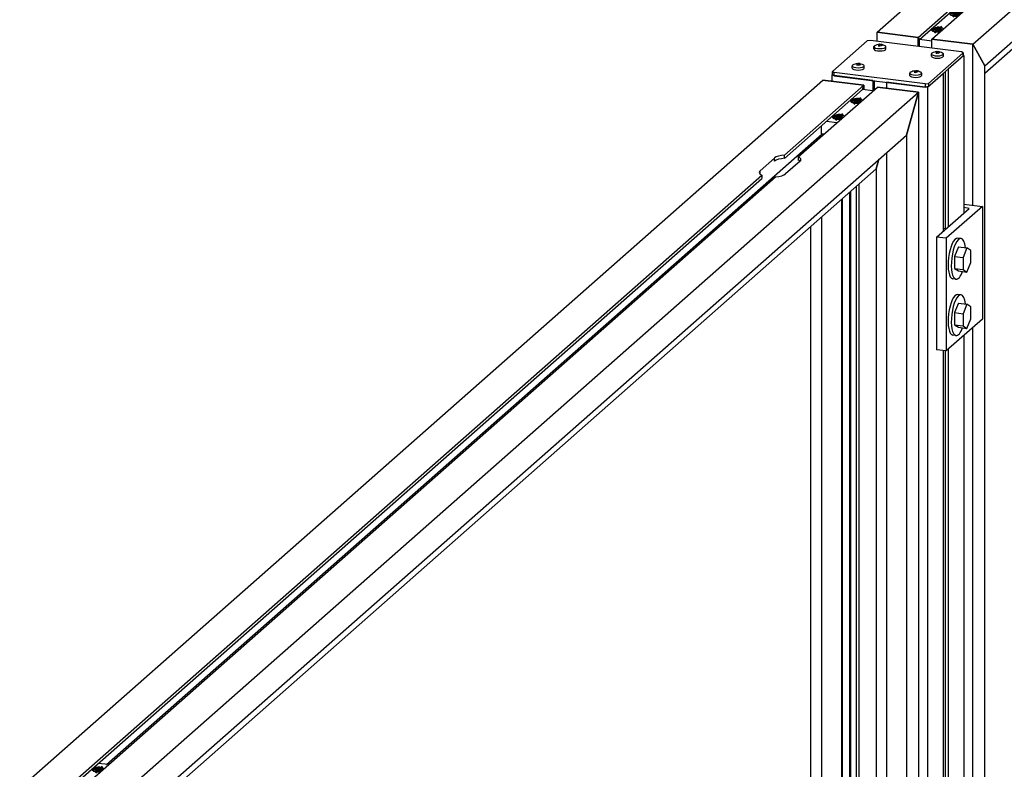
# Model space of a CAD drawing. Header units: millimetres. Extents: x 4464 to 5058, y 2900 to 3320.
# Tile 80 of 110: x 4760 to 4775, y 3246 to 3257. Entities that reach past the tile are written whole.
import ezdxf

# ---------------------------------------------------------------- set-up
doc = ezdxf.new("R2010")
doc.units = ezdxf.units.MM
doc.linetypes.add('STRICHPUNKT2', pattern=[18.5, 10, -4, 0.5, -4])
doc.layers.get('0').update_dxf_attribs({"linetype": 'CONTINUOUS'})
doc.layers.add('LE_ALL', color=7, linetype='CONTINUOUS', lineweight=50)
doc.layers.add('LE_RED', color=1, linetype='CONTINUOUS')

# ---------------------------------------------------------------- blocks, each defined once
blk = doc.blocks.new('1017-1 Connector 90 M8 VERT_00432', base_point=(4772.583, 3256.225))
for p, q in [((4772.754, 3256.347), (4772.602, 3256.366)), ((4772.224, 3255.88), (4772.072, 3255.899)), ((4771.996, 3255.832), (4771.996, 3255.72)), ((4772.037, 3255.715), (4771.996, 3255.72))]:
    blk.add_line(p, q)
at = {"layer": 'LE_RED'}
for centre, start_param, end_param in [((4772.525, 3256.198), 1.209429, 3.141593), ((4772.525, 3256.198), 3.141593, 4.948428), ((4772.525, 3256.198), 0.946407, 1.209429), ((4772.26, 3255.964), 1.209429, 3.141593), ((4772.26, 3255.964), 3.141593, 4.948428), ((4772.26, 3255.964), 0.946407, 1.209429)]:
    blk.add_ellipse(centre, major_axis=(0.1, 0), ratio=0.333333, start_param=start_param, end_param=end_param, dxfattribs=at)
blk = doc.blocks.new('_00434', base_point=(4772.26, 3256.011))
at = {"layer": 'LE_ALL', "color": 1, "linetype": 'STRICHPUNKT2'}
for p, q in [((4772.525, 3256.198), (4772.426, 3256.211)), ((4772.525, 3256.198), (4772.472, 3256.151)), ((4772.525, 3256.245), (4772.525, 3256.18)), ((4772.525, 3256.198), (4772.578, 3256.245)), ((4772.525, 3256.198), (4772.578, 3256.191)), ((4772.26, 3255.964), (4772.16, 3255.977)), ((4772.26, 3255.964), (4772.207, 3255.917)), ((4772.26, 3256.011), (4772.26, 3255.946)), ((4772.26, 3255.964), (4772.313, 3256.011)), ((4772.26, 3255.964), (4772.312, 3255.958))]:
    blk.add_line(p, q, dxfattribs=at)
blk = doc.blocks.new('_00433')
blk.add_blockref('_00434', (4772.26, 3256.011))
blk = doc.blocks.new('DIN 13-M8_00436', base_point=(4772.555, 3256.171))
for centre, start_param, end_param in [((4772.525, 3256.198), 0.486259, 3.141593), ((4772.525, 3256.198), 3.141593, 5.074192), ((4772.26, 3255.964), 0.486259, 3.141593), ((4772.26, 3255.964), 3.141593, 5.074192)]:
    blk.add_ellipse(centre, major_axis=(0.085, 0), ratio=0.333333, start_param=start_param, end_param=end_param)
at = {"layer": 'LE_RED'}
for centre, start_param, end_param in [((4772.525, 3256.198), 1.209429, 3.141593), ((4772.525, 3256.198), 3.141593, 4.948428), ((4772.525, 3256.198), 0.946407, 1.209429), ((4772.26, 3255.964), 1.209429, 3.141593), ((4772.26, 3255.964), 3.141593, 4.948428), ((4772.26, 3255.964), 0.946407, 1.209429)]:
    blk.add_ellipse(centre, major_axis=(0.1, 0), ratio=0.333333, start_param=start_param, end_param=end_param, dxfattribs=at)
blk = doc.blocks.new('DIN 13-M8_00435')
blk.add_blockref('DIN 13-M8_00436', (4772.555, 3256.171))
blk = doc.blocks.new('1017-1 Connector 90 M8 VERT_00431')
for name, p in [('1017-1 Connector 90 M8 VERT_00432', (4772.583, 3256.225)), ('_00433', (0, 0)), ('DIN 13-M8_00435', (0, 0))]:
    blk.add_blockref(name, p)
blk = doc.blocks.new('Stelschroef met punt (ISO 4027 - DIN 914)-M8x10_00438', base_point=(4772.471, 3256.205))
for p, q in [((4772.516, 3256.181), (4772.516, 3256.217)), ((4772.57, 3256.189), (4772.57, 3256.21))]:
    blk.add_line(p, q)
blk.add_lwpolyline([(4772.471, 3256.205), (4772.48, 3256.186), (4772.534, 3256.179), (4772.579, 3256.192), (4772.57, 3256.21), (4772.516, 3256.217)], close=True)
at = {"layer": 'LE_RED'}
for start_param, end_param in [(0.946407, 3.141593), (3.141593, 5.074192)]:
    blk.add_ellipse((4772.525, 3256.198), major_axis=(0.085, 0), ratio=0.333333, start_param=start_param, end_param=end_param, dxfattribs=at)
blk = doc.blocks.new('GEWINDE_00440', base_point=(4772.44, 3256.198))
at = {"layer": 'LE_RED'}
for start_param, end_param in [(2.780226, 3.141593), (3.141593, 5.074192), (0.946407, 2.780226)]:
    blk.add_ellipse((4772.525, 3256.198), major_axis=(0.085, 0), ratio=0.333333, start_param=start_param, end_param=end_param, dxfattribs=at)
blk = doc.blocks.new('GEWINDE_00439')
blk.add_blockref('GEWINDE_00440', (4772.44, 3256.198))
blk = doc.blocks.new('Stelschroef met punt (ISO 4027 - DIN 914)-M8x10_00437')
for name, p in [('Stelschroef met punt (ISO 4027 - DIN 914)-M8x10_00438', (4772.471, 3256.205)), ('GEWINDE_00439', (0, 0))]:
    blk.add_blockref(name, p)
blk = doc.blocks.new('Stelschroef met punt (ISO 4027 - DIN 914)-M8x10_00442', base_point=(4772.206, 3255.971))
for p, q in [((4772.251, 3255.947), (4772.251, 3255.983)), ((4772.305, 3255.955), (4772.305, 3255.976))]:
    blk.add_line(p, q)
blk.add_lwpolyline([(4772.206, 3255.971), (4772.215, 3255.952), (4772.269, 3255.945), (4772.313, 3255.958), (4772.305, 3255.976), (4772.251, 3255.983)], close=True)
at = {"layer": 'LE_RED'}
for start_param, end_param in [(0.946407, 3.141593), (3.141593, 5.074192)]:
    blk.add_ellipse((4772.26, 3255.964), major_axis=(0.085, 0), ratio=0.333333, start_param=start_param, end_param=end_param, dxfattribs=at)
blk = doc.blocks.new('GEWINDE_00444', base_point=(4772.175, 3255.964))
at = {"layer": 'LE_RED'}
for start_param, end_param in [(2.780226, 3.141593), (3.141593, 5.074192), (0.946407, 2.780226)]:
    blk.add_ellipse((4772.26, 3255.964), major_axis=(0.085, 0), ratio=0.333333, start_param=start_param, end_param=end_param, dxfattribs=at)
blk = doc.blocks.new('GEWINDE_00443')
blk.add_blockref('GEWINDE_00444', (4772.175, 3255.964))
blk = doc.blocks.new('Stelschroef met punt (ISO 4027 - DIN 914)-M8x10_00441')
for name, p in [('Stelschroef met punt (ISO 4027 - DIN 914)-M8x10_00442', (4772.206, 3255.971)), ('GEWINDE_00443', (0, 0))]:
    blk.add_blockref(name, p)
blk = doc.blocks.new('Hoeklijn + montage_00430')
for name in ['1017-1 Connector 90 M8 VERT_00431', 'Stelschroef met punt (ISO 4027 - DIN 914)-M8x10_00437', 'Stelschroef met punt (ISO 4027 - DIN 914)-M8x10_00441']:
    blk.add_blockref(name, (0, 0))
blk = doc.blocks.new('1017-1 Connector 90 M8 VERT_00453', base_point=(4761.482, 3246.434))
for p, q in [((4761.564, 3246.479), (4761.412, 3246.498)), ((4761.063, 3246.007), (4760.882, 3246.03))]:
    blk.add_line(p, q)
at = {"layer": 'LE_RED'}
for centre, start_param, end_param in [((4761.423, 3246.407), 0.946407, 3.141593), ((4761.423, 3246.407), 3.141593, 4.948428), ((4761.158, 3246.173), 0.946407, 3.141593), ((4761.158, 3246.173), 3.141593, 4.948428)]:
    blk.add_ellipse(centre, major_axis=(0.1, 0), ratio=0.333333, start_param=start_param, end_param=end_param, dxfattribs=at)
blk = doc.blocks.new('DIN 13-M8_00455', base_point=(4761.454, 3246.381))
for centre, start_param, end_param in [((4761.423, 3246.407), 0.486259, 3.141593), ((4761.423, 3246.407), 3.141593, 5.074192), ((4761.158, 3246.173), 0.486259, 3.141593), ((4761.158, 3246.173), 3.141593, 5.074192)]:
    blk.add_ellipse(centre, major_axis=(0.085, 0), ratio=0.333333, start_param=start_param, end_param=end_param)
at = {"layer": 'LE_RED'}
for centre, start_param, end_param in [((4761.423, 3246.407), 0.946407, 3.141593), ((4761.423, 3246.407), 3.141593, 4.948428), ((4761.158, 3246.173), 0.946407, 3.141593), ((4761.158, 3246.173), 3.141593, 4.948428)]:
    blk.add_ellipse(centre, major_axis=(0.1, 0), ratio=0.333333, start_param=start_param, end_param=end_param, dxfattribs=at)
blk = doc.blocks.new('DIN 13-M8_00454')
blk.add_blockref('DIN 13-M8_00455', (4761.454, 3246.381))
blk = doc.blocks.new('_00457', base_point=(4761.158, 3246.221))
at = {"layer": 'LE_ALL', "color": 1, "linetype": 'STRICHPUNKT2'}
for p, q in [((4761.423, 3246.407), (4761.324, 3246.42)), ((4761.423, 3246.407), (4761.37, 3246.361)), ((4761.423, 3246.454), (4761.423, 3246.389)), ((4761.423, 3246.407), (4761.476, 3246.454)), ((4761.423, 3246.407), (4761.476, 3246.401)), ((4761.158, 3246.221), (4761.158, 3246.156)), ((4761.158, 3246.173), (4761.211, 3246.22)), ((4761.158, 3246.173), (4761.059, 3246.186)), ((4761.158, 3246.173), (4761.105, 3246.127)), ((4761.158, 3246.173), (4761.211, 3246.167))]:
    blk.add_line(p, q, dxfattribs=at)
blk = doc.blocks.new('_00456')
blk.add_blockref('_00457', (4761.158, 3246.221))
blk = doc.blocks.new('1017-1 Connector 90 M8 VERT_00452')
for name, p in [('1017-1 Connector 90 M8 VERT_00453', (4761.482, 3246.434)), ('DIN 13-M8_00454', (0, 0)), ('_00456', (0, 0))]:
    blk.add_blockref(name, p)
blk = doc.blocks.new('Stelschroef met punt (ISO 4027 - DIN 914)-M8x10_00459', base_point=(4761.477, 3246.401))
blk.add_line((4761.414, 3246.391), (4761.414, 3246.426))
blk.add_lwpolyline([(4761.477, 3246.401), (4761.468, 3246.42), (4761.414, 3246.426), (4761.369, 3246.414), (4761.379, 3246.395), (4761.433, 3246.388), (4761.468, 3246.398), (4761.468, 3246.42)])
at = {"layer": 'LE_RED'}
for start_param, end_param in [(2.780226, 3.141593), (3.141593, 5.074192), (0.946407, 2.780226)]:
    blk.add_ellipse((4761.423, 3246.407), major_axis=(0.085, 0), ratio=0.333333, start_param=start_param, end_param=end_param, dxfattribs=at)
blk = doc.blocks.new('GEWINDE_00461', base_point=(4761.338, 3246.407))
at = {"layer": 'LE_RED'}
for start_param, end_param in [(2.780226, 3.141593), (3.141593, 5.074192), (0.946407, 2.780226)]:
    blk.add_ellipse((4761.423, 3246.407), major_axis=(0.085, 0), ratio=0.333333, start_param=start_param, end_param=end_param, dxfattribs=at)
blk = doc.blocks.new('GEWINDE_00460')
blk.add_blockref('GEWINDE_00461', (4761.338, 3246.407))
blk = doc.blocks.new('Stelschroef met punt (ISO 4027 - DIN 914)-M8x10_00458')
for name, p in [('Stelschroef met punt (ISO 4027 - DIN 914)-M8x10_00459', (4761.477, 3246.401)), ('GEWINDE_00460', (0, 0))]:
    blk.add_blockref(name, p)
blk = doc.blocks.new('Stelschroef met punt (ISO 4027 - DIN 914)-M8x10_00463', base_point=(4761.212, 3246.168))
blk.add_line((4761.149, 3246.157), (4761.149, 3246.192))
blk.add_lwpolyline([(4761.212, 3246.168), (4761.203, 3246.186), (4761.149, 3246.192), (4761.104, 3246.18), (4761.114, 3246.161), (4761.168, 3246.154), (4761.203, 3246.164), (4761.203, 3246.186)])
at = {"layer": 'LE_RED'}
for start_param, end_param in [(2.780226, 3.141593), (3.141593, 5.074192), (0.946407, 2.780226)]:
    blk.add_ellipse((4761.158, 3246.173), major_axis=(0.085, 0), ratio=0.333333, start_param=start_param, end_param=end_param, dxfattribs=at)
blk = doc.blocks.new('GEWINDE_00465', base_point=(4761.073, 3246.173))
at = {"layer": 'LE_RED'}
for start_param, end_param in [(2.780226, 3.141593), (3.141593, 5.074192), (0.946407, 2.780226)]:
    blk.add_ellipse((4761.158, 3246.173), major_axis=(0.085, 0), ratio=0.333333, start_param=start_param, end_param=end_param, dxfattribs=at)
blk = doc.blocks.new('GEWINDE_00464')
blk.add_blockref('GEWINDE_00465', (4761.073, 3246.173))
blk = doc.blocks.new('Stelschroef met punt (ISO 4027 - DIN 914)-M8x10_00462')
for name, p in [('Stelschroef met punt (ISO 4027 - DIN 914)-M8x10_00463', (4761.212, 3246.168)), ('GEWINDE_00464', (0, 0))]:
    blk.add_blockref(name, p)
blk = doc.blocks.new('Hoeklijn + montage_00451')
for name in ['1017-1 Connector 90 M8 VERT_00452', 'Stelschroef met punt (ISO 4027 - DIN 914)-M8x10_00458', 'Stelschroef met punt (ISO 4027 - DIN 914)-M8x10_00462']:
    blk.add_blockref(name, (0, 0))
blk = doc.blocks.new('Montage_00429')
for name in ['Hoeklijn + montage_00430', 'Hoeklijn + montage_00451']:
    blk.add_blockref(name, (0, 0))
blk = doc.blocks.new('Gelaagd glas 4.4.1_ matte folie_00468', base_point=(4772.428, 3223.916))
blk.add_line((4772.428, 3233.725), (4772.428, 3254.875))
blk = doc.blocks.new('Gelaagd glas 4.4.1_ matte folie_00467')
blk.add_blockref('Gelaagd glas 4.4.1_ matte folie_00468', (4772.428, 3223.916))
blk = doc.blocks.new('Glas_00466')
blk.add_blockref('Gelaagd glas 4.4.1_ matte folie_00467', (0, 0))
blk = doc.blocks.new('PV-SCHERM PROFIEL 60X37_00473', base_point=(4761.063, 3246.037))
for p, q in [((4760.262, 3246.137), (4772.018, 3256.505)), ((4772.62, 3256.429), (4772.018, 3256.505)), ((4761.665, 3245.961), (4773.421, 3256.328)), ((4771.46, 3255.406), (4772.62, 3256.429)), ((4771.659, 3255.381), (4772.819, 3256.404)), ((4773.421, 3256.328), (4772.819, 3256.404)), ((4761.535, 3246.482), (4772.008, 3255.718)), ((4771.101, 3255.177), (4771.313, 3255.364)), ((4771.313, 3255.317), (4771.313, 3255.364)), ((4771.46, 3255.359), (4771.46, 3255.406)), ((4771.687, 3255.317), (4771.475, 3255.13)), ((4772.802, 3255.205), (4772.841, 3255.346)), ((4761.842, 3245.539), (4772.802, 3255.205)), ((4771.101, 3255.13), (4771.101, 3255.177)), ((4760.882, 3246.03), (4771.128, 3255.066)), ((4761.063, 3246.037), (4771.327, 3255.088)), ((4760.262, 3246.137), (4760.864, 3246.062)), ((4760.864, 3246.062), (4760.882, 3246.03)), ((4761.063, 3246.037), (4761.665, 3245.961))]:
    blk.add_line(p, q)
for points in [[(4761.665, 3245.961), (4761.842, 3245.645), (4773.244, 3255.701), (4773.421, 3256.328)], [(4771.46, 3255.359), (4772.602, 3256.366), (4772.62, 3256.429)], [(4771.659, 3255.381), (4771.659, 3255.334)], [(4760.864, 3246.062), (4771.128, 3255.113), (4771.128, 3255.066)]]:
    blk.add_lwpolyline(points)
for centre, start_param, end_param in [((4771.5, 3255.341), 1.769505, 2.780226), ((4771.5, 3255.294), 1.769505, 2.780226), ((4771.5, 3255.341), 0, 0.649354), ((4771.5, 3255.294), 0.361367, 0.649354), ((4771.5, 3255.341), 5.921818, 6.283185), ((4771.288, 3255.154), 2.780226, 3.141593), ((4771.288, 3255.154), 3.141593, 3.790947), ((4771.288, 3255.154), 4.911097, 5.921818)]:
    blk.add_ellipse(centre, major_axis=(0.2, 0), ratio=0.333333, start_param=start_param, end_param=end_param)
blk = doc.blocks.new('PV-SCHERM PROFIEL 60X37_00472')
blk.add_blockref('PV-SCHERM PROFIEL 60X37_00473', (4761.063, 3246.037))
blk = doc.blocks.new('PV-SCHERM PROFIEL 60X37_00477', base_point=(4772.51, 3223.987))
for p, q in [((4772.62, 3256.429), (4772.62, 3256.364)), ((4772.819, 3256.404), (4773.421, 3256.328)), ((4773.421, 3256.328), (4773.244, 3255.701)), ((4773.421, 3256.328), (4773.421, 3233.6)), ((4773.244, 3255.701), (4773.244, 3233.622)), ((4772.952, 3255.443), (4772.952, 3233.659)), ((4772.841, 3255.346), (4772.802, 3255.205)), ((4772.802, 3255.205), (4772.802, 3233.678)), ((4772.51, 3254.947), (4772.51, 3233.715)), ((4772.545, 3254.978), (4772.545, 3233.71)), ((4771.841, 3254.357), (4771.841, 3233.799))]:
    blk.add_line(p, q)
blk.add_lwpolyline([(4772.018, 3256.505), (4772.62, 3256.429), (4772.602, 3256.366)])
blk = doc.blocks.new('PV-SCHERM PROFIEL 60X37_00476')
blk.add_blockref('PV-SCHERM PROFIEL 60X37_00477', (4772.51, 3223.987))
blk = doc.blocks.new('GLASLAT T.B.V. PV-SCHERM_00484', base_point=(4772.299, 3223.801))
for p, q in [((4772.414, 3233.727), (4772.414, 3254.863)), ((4772.299, 3233.741), (4772.299, 3254.761)), ((4772.31, 3233.74), (4772.31, 3254.77)), ((4772.007, 3233.778), (4772.007, 3254.503))]:
    blk.add_line(p, q)
blk = doc.blocks.new('GLASLAT T.B.V. PV-SCHERM_00483')
blk.add_blockref('GLASLAT T.B.V. PV-SCHERM_00484', (4772.299, 3223.801))
blk = doc.blocks.new('Glaslatten_00478')
blk.add_blockref('GLASLAT T.B.V. PV-SCHERM_00483', (0, 0))
blk = doc.blocks.new('Profielen_00469')
for name in ['PV-SCHERM PROFIEL 60X37_00472', 'PV-SCHERM PROFIEL 60X37_00476', 'Glaslatten_00478']:
    blk.add_blockref(name, (0, 0))
blk = doc.blocks.new('Privacyscherm 60-37_00427')
for name in ['Profielen_00469', 'Montage_00429', 'Glas_00466']:
    blk.add_blockref(name, (0, 0))
blk = doc.blocks.new('1017-1 Connector 90 M8 VERT_00492', base_point=(4785.135, 3267.294))
for p, q in [((4785.306, 3267.416), (4785.154, 3267.435)), ((4784.547, 3266.901), (4784.547, 3266.789)), ((4784.775, 3266.949), (4784.623, 3266.968)), ((4784.588, 3266.784), (4784.547, 3266.789))]:
    blk.add_line(p, q)
at = {"layer": 'LE_RED'}
for centre, start_param, end_param in [((4785.076, 3267.267), 1.209429, 3.141593), ((4785.076, 3267.267), 3.141593, 4.948428), ((4785.076, 3267.267), 0.946407, 1.209429), ((4784.811, 3267.033), 1.209429, 3.141593), ((4784.811, 3267.033), 3.141593, 4.948428), ((4784.811, 3267.033), 0.946407, 1.209429)]:
    blk.add_ellipse(centre, major_axis=(0.1, 0), ratio=0.333333, start_param=start_param, end_param=end_param, dxfattribs=at)
blk = doc.blocks.new('_00494', base_point=(4784.811, 3267.08))
at = {"layer": 'LE_ALL', "color": 1, "linetype": 'STRICHPUNKT2'}
for p, q in [((4785.076, 3267.267), (4784.977, 3267.28)), ((4785.076, 3267.267), (4785.023, 3267.22)), ((4785.076, 3267.314), (4785.076, 3267.249)), ((4785.076, 3267.267), (4785.129, 3267.314)), ((4785.076, 3267.267), (4785.129, 3267.26)), ((4784.811, 3267.033), (4784.712, 3267.046)), ((4784.811, 3267.033), (4784.758, 3266.986)), ((4784.811, 3267.08), (4784.811, 3267.015)), ((4784.811, 3267.033), (4784.864, 3267.08)), ((4784.811, 3267.033), (4784.864, 3267.027))]:
    blk.add_line(p, q, dxfattribs=at)
blk = doc.blocks.new('_00493')
blk.add_blockref('_00494', (4784.811, 3267.08))
blk = doc.blocks.new('DIN 13-M8_00496', base_point=(4785.106, 3267.241))
for centre, start_param, end_param in [((4785.076, 3267.267), 0.486259, 3.141593), ((4785.076, 3267.267), 3.141593, 5.074192), ((4784.811, 3267.033), 0.486259, 3.141593), ((4784.811, 3267.033), 3.141593, 5.074192)]:
    blk.add_ellipse(centre, major_axis=(0.085, 0), ratio=0.333333, start_param=start_param, end_param=end_param)
at = {"layer": 'LE_RED'}
for centre, start_param, end_param in [((4785.076, 3267.267), 1.209429, 3.141593), ((4785.076, 3267.267), 3.141593, 4.948428), ((4785.076, 3267.267), 0.946407, 1.209429), ((4784.811, 3267.033), 1.209429, 3.141593), ((4784.811, 3267.033), 3.141593, 4.948428), ((4784.811, 3267.033), 0.946407, 1.209429)]:
    blk.add_ellipse(centre, major_axis=(0.1, 0), ratio=0.333333, start_param=start_param, end_param=end_param, dxfattribs=at)
blk = doc.blocks.new('DIN 13-M8_00495')
blk.add_blockref('DIN 13-M8_00496', (4785.106, 3267.241))
blk = doc.blocks.new('1017-1 Connector 90 M8 VERT_00491')
for name, p in [('1017-1 Connector 90 M8 VERT_00492', (4785.135, 3267.294)), ('DIN 13-M8_00495', (0, 0)), ('_00493', (0, 0))]:
    blk.add_blockref(name, p)
blk = doc.blocks.new('Stelschroef met punt (ISO 4027 - DIN 914)-M8x10_00498', base_point=(4785.022, 3267.274))
for p, q in [((4785.067, 3267.25), (4785.067, 3267.286)), ((4785.121, 3267.258), (4785.121, 3267.279))]:
    blk.add_line(p, q)
blk.add_lwpolyline([(4785.022, 3267.274), (4785.031, 3267.255), (4785.085, 3267.248), (4785.13, 3267.261), (4785.121, 3267.279), (4785.067, 3267.286)], close=True)
at = {"layer": 'LE_RED'}
for start_param, end_param in [(0.946407, 3.141593), (3.141593, 5.074192)]:
    blk.add_ellipse((4785.076, 3267.267), major_axis=(0.085, 0), ratio=0.333333, start_param=start_param, end_param=end_param, dxfattribs=at)
blk = doc.blocks.new('GEWINDE_00500', base_point=(4784.991, 3267.267))
at = {"layer": 'LE_RED'}
for start_param, end_param in [(2.780226, 3.141593), (3.141593, 5.074192), (0.946407, 2.780226)]:
    blk.add_ellipse((4785.076, 3267.267), major_axis=(0.085, 0), ratio=0.333333, start_param=start_param, end_param=end_param, dxfattribs=at)
blk = doc.blocks.new('GEWINDE_00499')
blk.add_blockref('GEWINDE_00500', (4784.991, 3267.267))
blk = doc.blocks.new('Stelschroef met punt (ISO 4027 - DIN 914)-M8x10_00497')
for name, p in [('Stelschroef met punt (ISO 4027 - DIN 914)-M8x10_00498', (4785.022, 3267.274)), ('GEWINDE_00499', (0, 0))]:
    blk.add_blockref(name, p)
blk = doc.blocks.new('Stelschroef met punt (ISO 4027 - DIN 914)-M8x10_00502', base_point=(4784.757, 3267.04))
for p, q in [((4784.802, 3267.017), (4784.802, 3267.052)), ((4784.856, 3267.024), (4784.856, 3267.045))]:
    blk.add_line(p, q)
blk.add_lwpolyline([(4784.757, 3267.04), (4784.766, 3267.021), (4784.82, 3267.014), (4784.865, 3267.027), (4784.856, 3267.045), (4784.802, 3267.052)], close=True)
at = {"layer": 'LE_RED'}
for start_param, end_param in [(0.946407, 3.141593), (3.141593, 5.074192)]:
    blk.add_ellipse((4784.811, 3267.033), major_axis=(0.085, 0), ratio=0.333333, start_param=start_param, end_param=end_param, dxfattribs=at)
blk = doc.blocks.new('GEWINDE_00504', base_point=(4784.726, 3267.033))
at = {"layer": 'LE_RED'}
for start_param, end_param in [(2.780226, 3.141593), (3.141593, 5.074192), (0.946407, 2.780226)]:
    blk.add_ellipse((4784.811, 3267.033), major_axis=(0.085, 0), ratio=0.333333, start_param=start_param, end_param=end_param, dxfattribs=at)
blk = doc.blocks.new('GEWINDE_00503')
blk.add_blockref('GEWINDE_00504', (4784.726, 3267.033))
blk = doc.blocks.new('Stelschroef met punt (ISO 4027 - DIN 914)-M8x10_00501')
for name, p in [('Stelschroef met punt (ISO 4027 - DIN 914)-M8x10_00502', (4784.757, 3267.04)), ('GEWINDE_00503', (0, 0))]:
    blk.add_blockref(name, p)
blk = doc.blocks.new('Hoeklijn + montage_00490')
for name in ['1017-1 Connector 90 M8 VERT_00491', 'Stelschroef met punt (ISO 4027 - DIN 914)-M8x10_00497', 'Stelschroef met punt (ISO 4027 - DIN 914)-M8x10_00501']:
    blk.add_blockref(name, (0, 0))
blk = doc.blocks.new('1017-1 Connector 90 M8 VERT_00513', base_point=(4774.033, 3257.503))
for p, q in [((4774.116, 3257.548), (4773.964, 3257.567)), ((4773.614, 3257.076), (4773.433, 3257.099))]:
    blk.add_line(p, q)
at = {"layer": 'LE_RED'}
for centre, start_param, end_param in [((4773.975, 3257.476), 0.946407, 3.141593), ((4773.975, 3257.476), 3.141593, 4.948428), ((4773.709, 3257.243), 0.946407, 3.141593), ((4773.709, 3257.243), 3.141593, 4.948428)]:
    blk.add_ellipse(centre, major_axis=(0.1, 0), ratio=0.333333, start_param=start_param, end_param=end_param, dxfattribs=at)
blk = doc.blocks.new('DIN 13-M8_00515', base_point=(4774.005, 3257.45))
for centre, start_param, end_param in [((4773.975, 3257.476), 0.486259, 3.141593), ((4773.975, 3257.476), 3.141593, 5.074192), ((4773.709, 3257.243), 0.486259, 3.141593), ((4773.709, 3257.243), 3.141593, 5.074192)]:
    blk.add_ellipse(centre, major_axis=(0.085, 0), ratio=0.333333, start_param=start_param, end_param=end_param)
at = {"layer": 'LE_RED'}
for centre, start_param, end_param in [((4773.975, 3257.476), 0.946407, 3.141593), ((4773.975, 3257.476), 3.141593, 4.948428), ((4773.709, 3257.243), 0.946407, 3.141593), ((4773.709, 3257.243), 3.141593, 4.948428)]:
    blk.add_ellipse(centre, major_axis=(0.1, 0), ratio=0.333333, start_param=start_param, end_param=end_param, dxfattribs=at)
blk = doc.blocks.new('DIN 13-M8_00514')
blk.add_blockref('DIN 13-M8_00515', (4774.005, 3257.45))
blk = doc.blocks.new('_00517', base_point=(4773.709, 3257.29))
at = {"layer": 'LE_ALL', "color": 1, "linetype": 'STRICHPUNKT2'}
for p, q in [((4773.975, 3257.476), (4773.875, 3257.489)), ((4773.975, 3257.476), (4773.922, 3257.43)), ((4773.975, 3257.524), (4773.975, 3257.459)), ((4773.975, 3257.476), (4774.028, 3257.523)), ((4773.975, 3257.476), (4774.027, 3257.47)), ((4773.709, 3257.243), (4773.61, 3257.255)), ((4773.709, 3257.243), (4773.656, 3257.196)), ((4773.709, 3257.29), (4773.709, 3257.225)), ((4773.709, 3257.243), (4773.762, 3257.289)), ((4773.709, 3257.243), (4773.762, 3257.236))]:
    blk.add_line(p, q, dxfattribs=at)
blk = doc.blocks.new('_00516')
blk.add_blockref('_00517', (4773.709, 3257.29))
blk = doc.blocks.new('1017-1 Connector 90 M8 VERT_00512')
for name, p in [('1017-1 Connector 90 M8 VERT_00513', (4774.033, 3257.503)), ('DIN 13-M8_00514', (0, 0)), ('_00516', (0, 0))]:
    blk.add_blockref(name, p)
blk = doc.blocks.new('Stelschroef met punt (ISO 4027 - DIN 914)-M8x10_00519', base_point=(4774.028, 3257.471))
blk.add_line((4773.965, 3257.46), (4773.965, 3257.495))
blk.add_lwpolyline([(4774.028, 3257.471), (4774.019, 3257.489), (4773.965, 3257.495), (4773.921, 3257.483), (4773.93, 3257.464), (4773.984, 3257.457), (4774.019, 3257.467), (4774.019, 3257.489)])
at = {"layer": 'LE_RED'}
for start_param, end_param in [(2.780226, 3.141593), (3.141593, 5.074192), (0.946407, 2.780226)]:
    blk.add_ellipse((4773.975, 3257.476), major_axis=(0.085, 0), ratio=0.333333, start_param=start_param, end_param=end_param, dxfattribs=at)
blk = doc.blocks.new('GEWINDE_00521', base_point=(4773.89, 3257.476))
at = {"layer": 'LE_RED'}
for start_param, end_param in [(2.780226, 3.141593), (3.141593, 5.074192), (0.946407, 2.780226)]:
    blk.add_ellipse((4773.975, 3257.476), major_axis=(0.085, 0), ratio=0.333333, start_param=start_param, end_param=end_param, dxfattribs=at)
blk = doc.blocks.new('GEWINDE_00520')
blk.add_blockref('GEWINDE_00521', (4773.89, 3257.476))
blk = doc.blocks.new('Stelschroef met punt (ISO 4027 - DIN 914)-M8x10_00518')
for name, p in [('Stelschroef met punt (ISO 4027 - DIN 914)-M8x10_00519', (4774.028, 3257.471)), ('GEWINDE_00520', (0, 0))]:
    blk.add_blockref(name, p)
blk = doc.blocks.new('Stelschroef met punt (ISO 4027 - DIN 914)-M8x10_00523', base_point=(4773.763, 3257.237))
blk.add_line((4773.7, 3257.226), (4773.7, 3257.262))
blk.add_lwpolyline([(4773.763, 3257.237), (4773.754, 3257.255), (4773.7, 3257.262), (4773.655, 3257.249), (4773.665, 3257.23), (4773.719, 3257.224), (4773.754, 3257.233), (4773.754, 3257.255)])
at = {"layer": 'LE_RED'}
for start_param, end_param in [(2.780226, 3.141593), (3.141593, 5.074192), (0.946407, 2.780226)]:
    blk.add_ellipse((4773.709, 3257.243), major_axis=(0.085, 0), ratio=0.333333, start_param=start_param, end_param=end_param, dxfattribs=at)
blk = doc.blocks.new('GEWINDE_00525', base_point=(4773.624, 3257.243))
at = {"layer": 'LE_RED'}
for start_param, end_param in [(2.780226, 3.141593), (3.141593, 5.074192), (0.946407, 2.780226)]:
    blk.add_ellipse((4773.709, 3257.243), major_axis=(0.085, 0), ratio=0.333333, start_param=start_param, end_param=end_param, dxfattribs=at)
blk = doc.blocks.new('GEWINDE_00524')
blk.add_blockref('GEWINDE_00525', (4773.624, 3257.243))
blk = doc.blocks.new('Stelschroef met punt (ISO 4027 - DIN 914)-M8x10_00522')
for name, p in [('Stelschroef met punt (ISO 4027 - DIN 914)-M8x10_00523', (4773.763, 3257.237)), ('GEWINDE_00524', (0, 0))]:
    blk.add_blockref(name, p)
blk = doc.blocks.new('Hoeklijn + montage_00511')
for name in ['1017-1 Connector 90 M8 VERT_00512', 'Stelschroef met punt (ISO 4027 - DIN 914)-M8x10_00518', 'Stelschroef met punt (ISO 4027 - DIN 914)-M8x10_00522']:
    blk.add_blockref(name, (0, 0))
blk = doc.blocks.new('Montage_00489')
for name in ['Hoeklijn + montage_00490', 'Hoeklijn + montage_00511']:
    blk.add_blockref(name, (0, 0))
blk = doc.blocks.new('PV-SCHERM PROFIEL 60X37_00533', base_point=(4773.614, 3257.106))
for p, q in [((4772.813, 3257.207), (4784.569, 3267.574)), ((4785.171, 3267.498), (4784.569, 3267.574)), ((4784.011, 3266.475), (4785.171, 3267.498)), ((4784.21, 3266.45), (4785.37, 3267.473)), ((4785.972, 3267.397), (4785.37, 3267.473)), ((4774.217, 3257.03), (4785.972, 3267.397)), ((4774.086, 3257.551), (4784.559, 3266.787)), ((4783.652, 3266.246), (4783.864, 3266.434)), ((4783.864, 3266.386), (4783.864, 3266.434)), ((4784.011, 3266.428), (4784.011, 3266.475)), ((4785.353, 3266.274), (4785.393, 3266.415)), ((4774.393, 3256.608), (4785.353, 3266.274)), ((4784.238, 3266.386), (4784.026, 3266.199)), ((4773.433, 3257.099), (4783.679, 3266.135)), ((4773.614, 3257.106), (4783.878, 3266.158)), ((4783.652, 3266.199), (4783.652, 3266.246)), ((4772.813, 3257.207), (4773.416, 3257.131)), ((4773.416, 3257.131), (4773.433, 3257.099)), ((4773.614, 3257.106), (4774.217, 3257.03))]:
    blk.add_line(p, q)
for points in [[(4784.011, 3266.428), (4785.154, 3267.435), (4785.171, 3267.498)], [(4774.217, 3257.03), (4774.393, 3256.714), (4785.795, 3266.77), (4785.972, 3267.397)], [(4784.21, 3266.45), (4784.21, 3266.403)], [(4773.416, 3257.131), (4783.679, 3266.183), (4783.679, 3266.135)]]:
    blk.add_lwpolyline(points)
for centre, start_param, end_param in [((4784.051, 3266.41), 1.769505, 2.780226), ((4784.051, 3266.363), 1.769505, 2.780226), ((4784.051, 3266.41), 0, 0.649354), ((4784.051, 3266.363), 0.361367, 0.649354), ((4784.051, 3266.41), 5.921818, 6.283185), ((4783.839, 3266.223), 2.780226, 3.141593), ((4783.839, 3266.223), 3.141593, 3.790947), ((4783.839, 3266.223), 4.911097, 5.921818)]:
    blk.add_ellipse(centre, major_axis=(0.2, 0), ratio=0.333333, start_param=start_param, end_param=end_param)
blk = doc.blocks.new('PV-SCHERM PROFIEL 60X37_00532')
blk.add_blockref('PV-SCHERM PROFIEL 60X37_00533', (4773.614, 3257.106))
blk = doc.blocks.new('PV-SCHERM PROFIEL 60X37_00535', base_point=(4773.614, 3256.972))
for p, q in [((4772.813, 3257.073), (4772.813, 3257.207)), ((4773.433, 3257.099), (4773.416, 3257.131)), ((4773.433, 3256.995), (4773.433, 3257.099)), ((4773.614, 3256.972), (4773.614, 3257.106)), ((4774.217, 3257.03), (4773.614, 3257.106)), ((4774.217, 3254.673), (4774.217, 3257.03)), ((4774.393, 3256.714), (4774.217, 3257.03)), ((4774.393, 3233.478), (4774.393, 3256.714)), ((4774.217, 3241.356), (4774.217, 3252.882))]:
    blk.add_line(p, q)
blk.add_lwpolyline([(4773.416, 3256.997), (4773.416, 3257.131), (4772.813, 3257.207)])
blk = doc.blocks.new('PV-SCHERM PROFIEL 60X37_00534')
blk.add_blockref('PV-SCHERM PROFIEL 60X37_00535', (4773.614, 3256.972))
blk = doc.blocks.new('Profielen_00529')
for name in ['PV-SCHERM PROFIEL 60X37_00532', 'PV-SCHERM PROFIEL 60X37_00534']:
    blk.add_blockref(name, (0, 0))
blk = doc.blocks.new('Privacyscherm 60-37_00487')
for name in ['Profielen_00529', 'Montage_00489']:
    blk.add_blockref(name, (0, 0))
blk = doc.blocks.new('Profiel 60x60_01982', base_point=(4774.073, 3256.867))
for p, q in [((4774.084, 3256.866), (4774.084, 3254.557)), ((4773.781, 3256.599), (4773.781, 3254.29)), ((4773.81, 3256.624), (4773.81, 3254.315)), ((4773.856, 3256.665), (4773.856, 3254.356)), ((4772.151, 3256.575), (4772.151, 3256.488)), ((4772.753, 3256.499), (4772.753, 3256.347)), ((4772.77, 3256.497), (4772.77, 3256.361)), ((4772.951, 3256.474), (4772.951, 3256.387)), ((4773.554, 3256.398), (4773.554, 3233.583)), ((4774.084, 3252.765), (4774.084, 3241.239)), ((4773.856, 3252.564), (4773.856, 3241.039)), ((4773.781, 3252.544), (4773.781, 3240.972)), ((4773.81, 3252.54), (4773.81, 3240.997))]:
    blk.add_line(p, q)
for points in [[(4774.073, 3256.867), (4774.084, 3256.866), (4773.856, 3256.665)], [(4773.781, 3256.599), (4773.554, 3256.398), (4772.951, 3256.474)], [(4772.753, 3256.499), (4772.151, 3256.575), (4772.161, 3256.584)]]:
    blk.add_lwpolyline(points)
blk = doc.blocks.new('Profiel 60x60_01981')
blk.add_blockref('Profiel 60x60_01982', (4774.073, 3256.867))
blk = doc.blocks.new('1110 Cover 60 x 60_02053', base_point=(4772.186, 3256.57))
for p, q in [((4772.668, 3257.078), (4772.164, 3256.634)), ((4772.716, 3257.085), (4772.668, 3257.078)), ((4774.049, 3256.917), (4772.716, 3257.085)), ((4774.073, 3256.906), (4774.049, 3256.917)), ((4774.071, 3256.901), (4774.073, 3256.906)), ((4774.073, 3256.906), (4774.073, 3256.858)), ((4774.071, 3256.854), (4773.567, 3256.41)), ((4774.073, 3256.858), (4774.071, 3256.854)), ((4772.164, 3256.634), (4772.161, 3256.629)), ((4772.161, 3256.629), (4772.186, 3256.618)), ((4773.519, 3256.45), (4772.186, 3256.618)), ((4772.186, 3256.57), (4772.186, 3256.618)), ((4772.186, 3256.57), (4772.161, 3256.582)), ((4772.186, 3256.57), (4773.519, 3256.402)), ((4773.519, 3256.45), (4773.567, 3256.457)), ((4773.519, 3256.45), (4773.519, 3256.402)), ((4773.567, 3256.41), (4773.519, 3256.402))]:
    blk.add_line(p, q)
for points in [[(4774.071, 3256.901), (4773.567, 3256.457), (4773.567, 3256.41)], [(4774.071, 3256.901), (4774.071, 3256.854)], [(4772.161, 3256.582), (4772.161, 3256.629)]]:
    blk.add_lwpolyline(points)
blk = doc.blocks.new('1110 Cover 60 x 60_02052')
blk.add_blockref('1110 Cover 60 x 60_02053', (4772.186, 3256.57))
blk = doc.blocks.new('ISO 14585-ST3.5x9.5-A2-C_02056', base_point=(4773.673, 3256.902))
for p, q in [((4773.61, 3256.855), (4773.61, 3256.889)), ((4773.685, 3256.923), (4773.665, 3256.918)), ((4773.673, 3256.902), (4773.697, 3256.899)), ((4773.685, 3256.904), (4773.685, 3256.923)), ((4773.698, 3256.898), (4773.698, 3256.924)), ((4773.722, 3256.906), (4773.722, 3256.921)), ((4773.785, 3256.855), (4773.785, 3256.889))]:
    blk.add_line(p, q)
blk.add_lwpolyline([(4773.621, 3256.904, -0.133936), (4773.697, 3256.925, -0.133936), (4773.773, 3256.904)], format="xyb")
blk.add_lwpolyline([(4773.71, 3256.9), (4773.734, 3256.909), (4773.722, 3256.921), (4773.698, 3256.924)])
for centre, start_param, end_param in [((4773.697, 3256.889), 2.626877, 3.141593), ((4773.697, 3256.889), 3.141593, 6.283185), ((4773.697, 3256.889), 6.283185, 6.797901), ((4773.697, 3256.855), 3.141593, 6.283185)]:
    blk.add_ellipse(centre, major_axis=(0.0875, 0), ratio=0.333333, start_param=start_param, end_param=end_param)
blk = doc.blocks.new('ISO 14585-ST3.5x9.5-A2-C_02055')
blk.add_blockref('ISO 14585-ST3.5x9.5-A2-C_02056', (4773.673, 3256.902))
blk = doc.blocks.new('ISO 14585-ST3.5x9.5-A2-C_02058', base_point=(4772.831, 3257.008))
for p, q in [((4772.843, 3257.029), (4772.823, 3257.024)), ((4772.843, 3257.01), (4772.843, 3257.029)), ((4772.856, 3257.004), (4772.856, 3257.03)), ((4772.88, 3257.012), (4772.88, 3257.027)), ((4772.768, 3256.961), (4772.768, 3256.995)), ((4772.831, 3257.008), (4772.855, 3257.005)), ((4772.943, 3256.961), (4772.943, 3256.995))]:
    blk.add_line(p, q)
blk.add_lwpolyline([(4772.779, 3257.01, -0.133936), (4772.855, 3257.031, -0.133936), (4772.932, 3257.01)], format="xyb")
blk.add_lwpolyline([(4772.868, 3257.006), (4772.892, 3257.015), (4772.88, 3257.027), (4772.856, 3257.03)])
for centre, start_param, end_param in [((4772.855, 3256.995), 2.626877, 3.141593), ((4772.855, 3256.995), 3.141593, 6.283185), ((4772.855, 3256.961), 3.141593, 6.283185), ((4772.855, 3256.995), 6.283185, 6.797901)]:
    blk.add_ellipse(centre, major_axis=(0.0875, 0), ratio=0.333333, start_param=start_param, end_param=end_param)
blk = doc.blocks.new('ISO 14585-ST3.5x9.5-A2-C_02057')
blk.add_blockref('ISO 14585-ST3.5x9.5-A2-C_02058', (4772.831, 3257.008))
blk = doc.blocks.new('ISO 14585-ST3.5x9.5-A2-C_02060', base_point=(4773.355, 3256.621))
for p, q in [((4773.292, 3256.574), (4773.292, 3256.609)), ((4773.367, 3256.643), (4773.347, 3256.637)), ((4773.355, 3256.621), (4773.379, 3256.618)), ((4773.367, 3256.624), (4773.367, 3256.643)), ((4773.379, 3256.618), (4773.379, 3256.643)), ((4773.403, 3256.626), (4773.403, 3256.64)), ((4773.467, 3256.574), (4773.467, 3256.609))]:
    blk.add_line(p, q)
blk.add_lwpolyline([(4773.303, 3256.623, -0.133936), (4773.379, 3256.644, -0.133936), (4773.455, 3256.623)], format="xyb")
blk.add_lwpolyline([(4773.391, 3256.619), (4773.416, 3256.629), (4773.403, 3256.64), (4773.379, 3256.643)])
for centre, start_param, end_param in [((4773.379, 3256.609), 2.626877, 3.141593), ((4773.379, 3256.609), 3.141593, 6.283185), ((4773.379, 3256.609), 6.283185, 6.797901), ((4773.379, 3256.574), 3.141593, 6.283185)]:
    blk.add_ellipse(centre, major_axis=(0.0875, 0), ratio=0.333333, start_param=start_param, end_param=end_param)
blk = doc.blocks.new('ISO 14585-ST3.5x9.5-A2-C_02059')
blk.add_blockref('ISO 14585-ST3.5x9.5-A2-C_02060', (4773.355, 3256.621))
blk = doc.blocks.new('ISO 14585-ST3.5x9.5-A2-C_02062', base_point=(4772.513, 3256.728))
for p, q in [((4772.525, 3256.749), (4772.505, 3256.743)), ((4772.525, 3256.73), (4772.525, 3256.749)), ((4772.538, 3256.724), (4772.538, 3256.749)), ((4772.562, 3256.732), (4772.562, 3256.746)), ((4772.45, 3256.68), (4772.45, 3256.715)), ((4772.513, 3256.728), (4772.537, 3256.725)), ((4772.625, 3256.68), (4772.625, 3256.715))]:
    blk.add_line(p, q)
blk.add_lwpolyline([(4772.461, 3256.729, -0.133936), (4772.537, 3256.75, -0.133936), (4772.613, 3256.729)], format="xyb")
blk.add_lwpolyline([(4772.549, 3256.725), (4772.574, 3256.735), (4772.562, 3256.746), (4772.538, 3256.749)])
for centre, start_param, end_param in [((4772.537, 3256.715), 2.626877, 3.141593), ((4772.537, 3256.715), 3.141593, 6.283185), ((4772.537, 3256.68), 3.141593, 6.283185), ((4772.537, 3256.715), 6.283185, 6.797901)]:
    blk.add_ellipse(centre, major_axis=(0.0875, 0), ratio=0.333333, start_param=start_param, end_param=end_param)
blk = doc.blocks.new('ISO 14585-ST3.5x9.5-A2-C_02061')
blk.add_blockref('ISO 14585-ST3.5x9.5-A2-C_02062', (4772.513, 3256.728))
blk = doc.blocks.new('Montage kapje_02054')
for name in ['ISO 14585-ST3.5x9.5-A2-C_02057', 'ISO 14585-ST3.5x9.5-A2-C_02055', 'ISO 14585-ST3.5x9.5-A2-C_02061', 'ISO 14585-ST3.5x9.5-A2-C_02059']:
    blk.add_blockref(name, (0, 0))
blk = doc.blocks.new('Afdekkapje + montage_02051')
for name in ['1110 Cover 60 x 60_02052', 'Montage kapje_02054']:
    blk.add_blockref(name, (0, 0))
blk = doc.blocks.new('Hoeklijn 60x60x6_02067', base_point=(4773.827, 3254.188))
for p, q in [((4774.084, 3254.69), (4774.357, 3254.656)), ((4774.357, 3254.656), (4774.357, 3253.006)), ((4773.827, 3254.188), (4773.827, 3252.538)), ((4774.357, 3253.006), (4773.827, 3252.538)), ((4773.827, 3252.538), (4773.686, 3252.556))]:
    blk.add_line(p, q)
for points in [[(4774.357, 3254.656), (4773.827, 3254.188), (4773.686, 3254.206), (4773.686, 3252.556)], [(4773.686, 3254.206), (4774.164, 3254.627), (4774.084, 3254.637)]]:
    blk.add_lwpolyline(points)
blk = doc.blocks.new('Hoeklijn 60x60x6_02066')
blk.add_blockref('Hoeklijn 60x60x6_02067', (4773.827, 3254.188))
blk = doc.blocks.new('Carrosseriering M8 (ISO 7093 _ DIN 9021)_02070', base_point=(4773.997, 3253.365))
for p, q in [((4774.043, 3253.359), (4773.997, 3253.365)), ((4773.968, 3252.764), (4773.922, 3252.77))]:
    blk.add_line(p, q)
for centre, start_param, end_param in [((4773.959, 3253.068), 3.141593, 6.283185), ((4774.006, 3253.062), 3.141593, 6.283185), ((4774.006, 3253.062), 2.195759, 3.141593), ((4774.006, 3253.062), 0, 0.945834)]:
    blk.add_ellipse(centre, major_axis=(-0.037, -0.298), ratio=0.333333, start_param=start_param, end_param=end_param)
blk = doc.blocks.new('Carrosseriering M8 (ISO 7093 _ DIN 9021)_02069')
blk.add_blockref('Carrosseriering M8 (ISO 7093 _ DIN 9021)_02070', (4773.997, 3253.365))
blk = doc.blocks.new('Zeskant tapbout-M8x18 (DIN 933)_02072', base_point=(4773.948, 3253.099))
for p, q in [((4774.006, 3253.239), (4774.13, 3253.223)), ((4774.13, 3253.223), (4774.072, 3253.084)), ((4773.948, 3253.099), (4774.072, 3253.084)), ((4773.948, 3252.923), (4774.006, 3252.885)), ((4774.006, 3252.885), (4774.13, 3252.869))]:
    blk.add_line(p, q)
for points in [[(4774.006, 3253.239), (4773.948, 3253.099), (4773.948, 3252.923), (4774.072, 3252.907)], [(4774.13, 3252.869), (4774.187, 3253.008), (4774.187, 3253.185), (4774.13, 3253.223)], [(4774.072, 3253.084), (4774.072, 3252.907), (4774.13, 3252.869)]]:
    blk.add_lwpolyline(points)
blk = doc.blocks.new('Zeskant tapbout-M8x18 (DIN 933)_02071')
blk.add_blockref('Zeskant tapbout-M8x18 (DIN 933)_02072', (4773.948, 3253.099))
blk = doc.blocks.new('Montage baluster_02068')
for name in ['Carrosseriering M8 (ISO 7093 _ DIN 9021)_02069', 'Zeskant tapbout-M8x18 (DIN 933)_02071']:
    blk.add_blockref(name, (0, 0))
blk = doc.blocks.new('1011 Moerblok M8_02075', base_point=(4773.781, 3254.335))
blk.add_line((4773.781, 3254.335), (4773.81, 3254.332))
blk = doc.blocks.new('1011 Moerblok M8_02074')
blk.add_blockref('1011 Moerblok M8_02075', (4773.781, 3254.335))
blk = doc.blocks.new('Carrosseriering M8 (ISO 7093 _ DIN 9021)_02077', base_point=(4773.997, 3254.19))
for p, q in [((4774.043, 3254.184), (4773.997, 3254.19)), ((4773.968, 3253.589), (4773.922, 3253.595))]:
    blk.add_line(p, q)
for centre, start_param, end_param in [((4773.959, 3253.893), 3.141593, 6.283185), ((4774.006, 3253.887), 3.141593, 6.283185), ((4774.006, 3253.887), 2.195759, 3.141593), ((4774.006, 3253.887), 0, 0.945834)]:
    blk.add_ellipse(centre, major_axis=(-0.037, -0.298), ratio=0.333333, start_param=start_param, end_param=end_param)
blk = doc.blocks.new('Carrosseriering M8 (ISO 7093 _ DIN 9021)_02076')
blk.add_blockref('Carrosseriering M8 (ISO 7093 _ DIN 9021)_02077', (4773.997, 3254.19))
blk = doc.blocks.new('Zeskant tapbout-M8x18 (DIN 933)_02079', base_point=(4773.948, 3253.924))
for p, q in [((4774.006, 3254.064), (4774.13, 3254.048)), ((4774.13, 3254.048), (4774.072, 3253.909)), ((4773.948, 3253.924), (4774.072, 3253.909)), ((4773.948, 3253.748), (4774.006, 3253.71)), ((4774.006, 3253.71), (4774.13, 3253.694))]:
    blk.add_line(p, q)
for points in [[(4774.006, 3254.064), (4773.948, 3253.924), (4773.948, 3253.748), (4774.072, 3253.732)], [(4774.13, 3253.694), (4774.187, 3253.833), (4774.187, 3254.01), (4774.13, 3254.048)], [(4774.072, 3253.909), (4774.072, 3253.732), (4774.13, 3253.694)]]:
    blk.add_lwpolyline(points)
blk = doc.blocks.new('Zeskant tapbout-M8x18 (DIN 933)_02078')
blk.add_blockref('Zeskant tapbout-M8x18 (DIN 933)_02079', (4773.948, 3253.924))
blk = doc.blocks.new('Montage baluster_02073')
for name in ['1011 Moerblok M8_02074', 'Carrosseriering M8 (ISO 7093 _ DIN 9021)_02076', 'Zeskant tapbout-M8x18 (DIN 933)_02078']:
    blk.add_blockref(name, (0, 0))
blk = doc.blocks.new('Bevestigingshoeklijn_02064')
for name in ['Hoeklijn 60x60x6_02066', 'Montage baluster_02073', 'Montage baluster_02068']:
    blk.add_blockref(name, (0, 0))
blk = doc.blocks.new('Losse delen_02063')
blk.add_blockref('Bevestigingshoeklijn_02064', (0, 0))
blk = doc.blocks.new('Tussenkoker_01980')
for name in ['Afdekkapje + montage_02051', 'Profiel 60x60_01981', 'Losse delen_02063']:
    blk.add_blockref(name, (0, 0))
blk = doc.blocks.new('_A3D0205_00030')
for name in ['Privacyscherm 60-37_00487', 'Tussenkoker_01980', 'Privacyscherm 60-37_00427']:
    blk.add_blockref(name, (0, 0))
blk = doc.blocks.new('_ANS0205_00029')
blk.add_blockref('_A3D0205_00030', (0, 0))

msp = doc.modelspace()

# ---------------------------------------------------------------- block references
msp.add_blockref('_ANS0205_00029', (0, 0))

doc.saveas('drawing.dxf')
